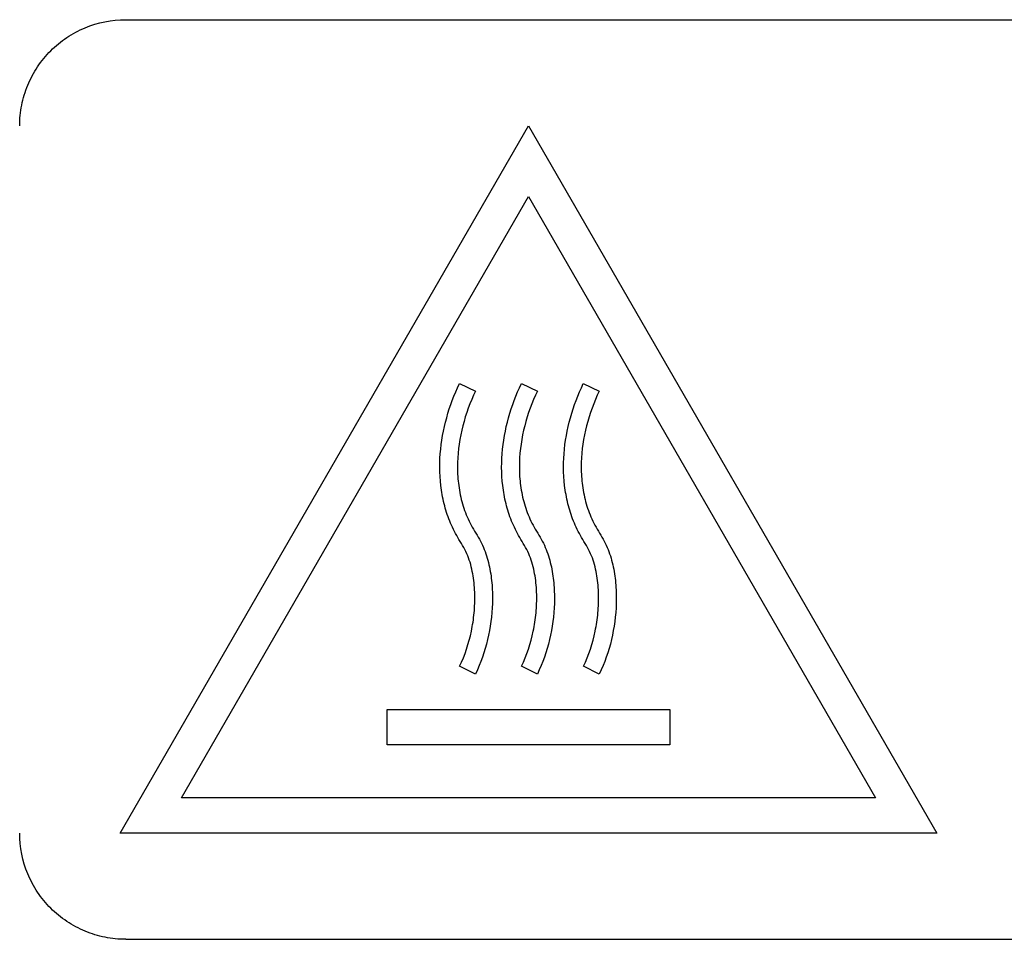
# Model space of a CAD drawing. Extents: x 89 to 1073, y 40 to 812.
# Tile 10 of 67: x 122 to 146, y 431 to 453. Entities that reach past the tile are written whole.
import ezdxf

# ---------------------------------------------------------------- set-up
doc = ezdxf.new("R2010")
doc.units = 0
doc.layers.get('0').update_dxf_attribs({"linetype": 'CONTINUOUS'})

msp = doc.modelspace()

# ---------------------------------------------------------------- linework, layer by layer
at = {"color": 7, "linetype": 'CONTINUOUS'}
for p, q in [((124.875, 452.731), (169.848, 452.731)), ((124.743, 433.565), (134.366, 450.231)), ((134.366, 450.231), (143.988, 433.565)), ((126.187, 434.398), (134.366, 448.565)), ((134.366, 448.565), (142.545, 434.398)), ((132.739, 444.159), (133.116, 443.981)), ((134.198, 444.159), (134.574, 443.981)), ((135.656, 444.159), (136.033, 443.981)), ((133.116, 437.315), (132.742, 437.498)), ((134.574, 437.315), (134.2, 437.498)), ((136.033, 437.315), (135.659, 437.498)), ((131.033, 436.481), (137.699, 436.481)), ((131.033, 435.648), (131.033, 436.481)), ((137.699, 436.481), (137.699, 435.648)), ((137.699, 435.648), (131.033, 435.648)), ((142.545, 434.398), (126.187, 434.398)), ((143.988, 433.565), (124.743, 433.565)), ((124.875, 431.065), (169.848, 431.065))]:
    msp.add_line(p, q, dxfattribs=at)
for points, knots in [([(122.377, 450.231), (122.377, 450.396), (122.393, 450.559), (122.456, 450.878), (122.504, 451.037), (122.63, 451.339), (122.706, 451.483), (122.887, 451.755), (122.993, 451.883), (123.223, 452.114), (123.349, 452.217), (123.622, 452.4), (123.767, 452.478), (124.218, 452.665), (124.545, 452.731), (124.875, 452.731)], [0, 0, 0, 0, 0.125, 0.125, 0.25, 0.25, 0.375, 0.375, 0.5, 0.5, 0.625, 0.625, 0.75, 0.75, 1, 1, 1, 1]), ([(132.742, 437.498), (132.872, 437.763), (132.96, 438.039), (133.049, 438.466), (133.071, 438.612), (133.099, 438.902), (133.104, 439.047), (133.097, 439.337), (133.084, 439.481), (133.038, 439.769), (133.003, 439.914), (132.928, 440.118), (132.899, 440.184), (132.832, 440.313), (132.794, 440.375), (132.68, 440.562), (132.61, 440.689), (132.493, 440.951), (132.444, 441.086), (132.366, 441.362), (132.336, 441.505), (132.272, 441.933), (132.265, 442.219), (132.309, 442.792), (132.361, 443.078), (132.514, 443.63), (132.616, 443.898), (132.739, 444.159)], [0, 0, 0, 0, 0.125, 0.125, 0.1875, 0.1875, 0.25, 0.25, 0.3125, 0.3125, 0.375, 0.375, 0.40625, 0.40625, 0.4375, 0.4375, 0.5, 0.5, 0.5625, 0.5625, 0.625, 0.625, 0.75, 0.75, 0.875, 0.875, 1, 1, 1, 1]), ([(134.2, 437.498), (134.33, 437.763), (134.419, 438.039), (134.508, 438.466), (134.53, 438.612), (134.557, 438.902), (134.562, 439.047), (134.555, 439.337), (134.543, 439.481), (134.496, 439.769), (134.462, 439.914), (134.387, 440.118), (134.357, 440.184), (134.29, 440.313), (134.252, 440.375), (134.139, 440.562), (134.068, 440.689), (133.951, 440.951), (133.903, 441.086), (133.824, 441.362), (133.794, 441.505), (133.731, 441.933), (133.723, 442.219), (133.767, 442.792), (133.819, 443.078), (133.973, 443.63), (134.074, 443.898), (134.198, 444.159)], [0, 0, 0, 0, 0.125, 0.125, 0.1875, 0.1875, 0.25, 0.25, 0.3125, 0.3125, 0.375, 0.375, 0.40625, 0.40625, 0.4375, 0.4375, 0.5, 0.5, 0.5625, 0.5625, 0.625, 0.625, 0.75, 0.75, 0.875, 0.875, 1, 1, 1, 1]), ([(135.659, 437.498), (135.788, 437.763), (135.877, 438.039), (135.966, 438.466), (135.988, 438.612), (136.015, 438.902), (136.021, 439.047), (136.013, 439.337), (136.001, 439.481), (135.954, 439.769), (135.92, 439.914), (135.845, 440.118), (135.816, 440.184), (135.749, 440.313), (135.71, 440.375), (135.597, 440.562), (135.526, 440.689), (135.409, 440.951), (135.361, 441.086), (135.283, 441.362), (135.253, 441.505), (135.189, 441.933), (135.181, 442.219), (135.225, 442.792), (135.278, 443.078), (135.431, 443.63), (135.532, 443.898), (135.656, 444.159)], [0, 0, 0, 0, 0.125, 0.125, 0.1875, 0.1875, 0.25, 0.25, 0.3125, 0.3125, 0.375, 0.375, 0.40625, 0.40625, 0.4375, 0.4375, 0.5, 0.5, 0.5625, 0.5625, 0.625, 0.625, 0.75, 0.75, 0.875, 0.875, 1, 1, 1, 1]), ([(133.116, 443.981), (132.991, 443.716), (132.89, 443.444), (132.745, 442.882), (132.701, 442.589), (132.689, 442.153), (132.694, 442.007), (132.723, 441.718), (132.747, 441.572), (132.817, 441.288), (132.862, 441.15), (132.948, 440.951), (132.979, 440.886), (133.049, 440.759), (133.087, 440.696), (133.162, 440.571), (133.2, 440.509), (133.267, 440.381), (133.297, 440.316), (133.376, 440.116), (133.416, 439.978), (133.475, 439.696), (133.495, 439.552), (133.517, 439.266), (133.52, 439.123), (133.507, 438.694), (133.469, 438.405), (133.337, 437.846), (133.244, 437.575), (133.116, 437.315)], [0, 0, 0, 0, 0.125, 0.125, 0.25, 0.25, 0.3125, 0.3125, 0.375, 0.375, 0.4375, 0.4375, 0.46875, 0.46875, 0.5, 0.5, 0.53125, 0.53125, 0.5625, 0.5625, 0.625, 0.625, 0.6875, 0.6875, 0.75, 0.75, 0.875, 0.875, 1, 1, 1, 1]), ([(134.574, 443.981), (134.449, 443.716), (134.348, 443.444), (134.204, 442.882), (134.159, 442.589), (134.147, 442.153), (134.152, 442.007), (134.181, 441.718), (134.205, 441.572), (134.275, 441.288), (134.321, 441.15), (134.406, 440.951), (134.438, 440.886), (134.507, 440.759), (134.545, 440.696), (134.62, 440.571), (134.658, 440.509), (134.725, 440.381), (134.755, 440.316), (134.834, 440.116), (134.874, 439.978), (134.934, 439.696), (134.953, 439.552), (134.976, 439.266), (134.979, 439.123), (134.966, 438.694), (134.927, 438.405), (134.795, 437.846), (134.702, 437.575), (134.574, 437.315)], [0, 0, 0, 0, 0.125, 0.125, 0.25, 0.25, 0.3125, 0.3125, 0.375, 0.375, 0.4375, 0.4375, 0.46875, 0.46875, 0.5, 0.5, 0.53125, 0.53125, 0.5625, 0.5625, 0.625, 0.625, 0.6875, 0.6875, 0.75, 0.75, 0.875, 0.875, 1, 1, 1, 1]), ([(136.033, 443.981), (135.907, 443.716), (135.807, 443.444), (135.662, 442.882), (135.618, 442.589), (135.606, 442.153), (135.61, 442.007), (135.639, 441.718), (135.664, 441.572), (135.734, 441.288), (135.779, 441.15), (135.864, 440.951), (135.896, 440.886), (135.966, 440.759), (136.004, 440.696), (136.079, 440.571), (136.116, 440.509), (136.184, 440.381), (136.214, 440.316), (136.293, 440.116), (136.332, 439.978), (136.392, 439.696), (136.412, 439.552), (136.434, 439.266), (136.437, 439.123), (136.424, 438.694), (136.386, 438.405), (136.254, 437.846), (136.16, 437.575), (136.033, 437.315)], [0, 0, 0, 0, 0.125, 0.125, 0.25, 0.25, 0.3125, 0.3125, 0.375, 0.375, 0.4375, 0.4375, 0.46875, 0.46875, 0.5, 0.5, 0.53125, 0.53125, 0.5625, 0.5625, 0.625, 0.625, 0.6875, 0.6875, 0.75, 0.75, 0.875, 0.875, 1, 1, 1, 1]), ([(124.875, 431.065), (124.71, 431.065), (124.548, 431.081), (124.229, 431.144), (124.07, 431.192), (123.768, 431.318), (123.625, 431.394), (123.353, 431.576), (123.225, 431.681), (122.994, 431.911), (122.891, 432.037), (122.708, 432.31), (122.63, 432.456), (122.443, 432.906), (122.377, 433.235), (122.377, 433.565)], [0, 0, 0, 0, 0.125, 0.125, 0.25, 0.25, 0.375, 0.375, 0.5, 0.5, 0.625, 0.625, 0.75, 0.75, 1, 1, 1, 1])]:
    msp.add_open_spline(points, degree=3, knots=knots, dxfattribs=at)

doc.saveas('drawing.dxf')
